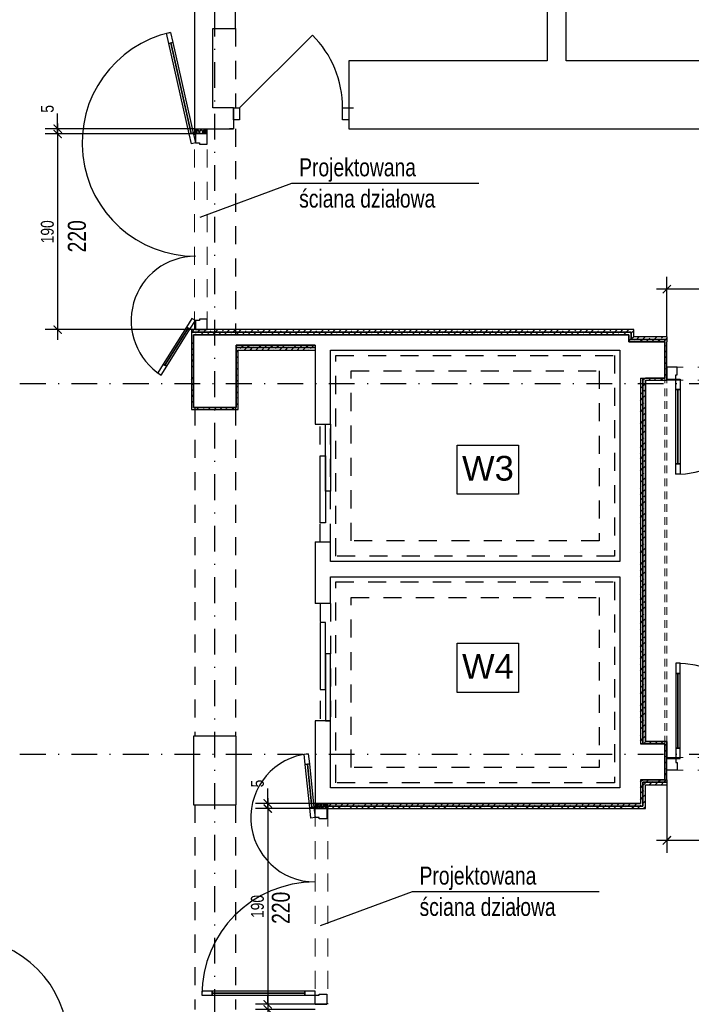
# Model space of a CAD drawing. Header units: metres. Extents: x -5222 to 1778, y -168 to 2848.
# Tile 5 of 16: x -3592 to -2939, y 975 to 1931. Entities that reach past the tile are written whole.
import ezdxf

# ---------------------------------------------------------------- set-up
doc = ezdxf.new("R2010")
doc.units = ezdxf.units.M
doc.header["$LTSCALE"] = 50
doc.header["$MEASUREMENT"] = 0
for name, pattern in [('DO', [1, 0.5, -0.24, 0.02, -0.24]), ('DP', [0.63, 0.35, -0.28]), ('Przer. długie kreski', [0.25, 0.15, -0.1])]:
    doc.linetypes.add(name, pattern=pattern)
for name, color, linetype in [('A_konstrukcja_', 7, 'Continuous'), ('A_ppoż proj', 7, 'Continuous'), ('A_ściany proj', 7, 'Continuous'), ('BZ_odn', 1, 'Continuous'), ('BZ_osd', 1, 'DO'), ('BZ_txs', 2, 'Continuous'), ('BZ_wym', 1, 'Continuous'), ('k3_projektowane sciany', 2, 'Continuous'), ('k3_sciany istn', 1, 'DP')]:
    doc.layers.add(name, color=color, linetype=linetype)
doc.styles.add('BIKTS', font='bikromsw.shx', dxfattribs={"width": 0.85})
doc.styles.add('BIKWYM', font='bikromsw.shx', dxfattribs={"width": 0.8})
doc.styles.add('GENERATED_STYLE_1', font='arial.ttf')
doc.dimstyles.new('BZ_BGR_50', dxfattribs={"dimscale": 0.5, "dimtxt": 25, "dimasz": 1.666667, "dimexe": 0, "dimexo": 0, "dimgap": 0, "dimtad": 0, "dimdec": 1, "dimrnd": 0.5, "dimzin": 9, "dimdsep": 46, "dimtxsty": 'BIKWYM', "dimblk": 'NONE', "dimcen": 0, "dimse1": 1, "dimse2": 1, "dimclrd": 256, "dimclre": 256, "dimclrt": 7, "dimadec": 0, "dimazin": 0, "dimtfac": 0.033333, "dimtdec": 1, "dimtmove": 0, "dimatfit": 3, "dimldrblk": 'NONE', "dimfxl": 1, "dimtvp": 0.8, "dimtolj": 1, "dimarcsym": 0})
doc.dimstyles.new('BZ_KP_50', dxfattribs={"dimscale": 0.5, "dimtxt": 25, "dimasz": 16, "dimexe": 24, "dimexo": 0, "dimgap": 0, "dimtad": 0, "dimdec": 1, "dimrnd": 0.5, "dimzin": 9, "dimdsep": 46, "dimtxsty": 'BIKWYM', "dimblk": 'ARCHTICK', "dimblk1": 'ARCHTICK', "dimblk2": 'WYM-KP', "dimcen": 0, "dimdle": 20, "dimclrd": 256, "dimclre": 256, "dimclrt": 7, "dimadec": 0, "dimazin": 0, "dimtfac": 0.033333, "dimtdec": 1, "dimtmove": 0, "dimatfit": 3, "dimfxl": 1, "dimtvp": 0.8, "dimtfillclr": 256, "dimtolj": 1, "dimarcsym": 0})
pattern_1 = [(45, (-21154.981, -2873.308), (-5.7024626, 5.7024626), []), (45, (-21149.279, -2873.308), (-5.7024626, 5.7024626), [4.0323, -2.0161])]
pattern_2 = [(60, (-21154.9812, -2873.3078), (-2.5980762, 1.5), []), (120, (-21154.9812, -2873.3078), (2.5980762, 1.5), [])]

# ---------------------------------------------------------------- blocks, each defined once
blk = doc.blocks.new('_None')
blk = doc.blocks.new('_ArchTick')
at = {"color": 0, "linetype": 'ByBlock', "const_width": 0.15}
blk.add_lwpolyline([(-0.5, -0.5), (0.5, 0.5)], dxfattribs=at)
blk = doc.blocks.new('*D500')
at = {"layer": 'BZ_wym', "lineweight": -2}
for p, q in [((-3554.73, 1824.94), (-3554.73, 1839.61)), ((-3421.39, 1824.94), (-3566.73, 1824.94)), ((-3422.01, 1819.94), (-3566.73, 1819.94)), ((-3554.73, 1819.94), (-3554.73, 1824.94)), ((-3554.73, 1819.94), (-3554.73, 1811.94))]:
    blk.add_line(p, q, dxfattribs=at)
at = {"layer": 'Defpoints', "color": 0}
for p in [(-3554.73, 1824.94), (-3422.01, 1819.94), (-3421.39, 1824.94)]:
    blk.add_point(p, dxfattribs=at)
at = {"layer": 'BZ_wym', "lineweight": -2, "xscale": 8, "yscale": 8, "zscale": 8}
for p, rotation in [((-3554.73, 1824.94), 270), ((-3554.73, 1819.94), 90)]:
    blk.add_blockref('_ArchTick', p, dxfattribs=dict(at, rotation=rotation))
at = {"layer": 'BZ_wym', "color": 7, "insert": (-3564.73, 1844.27), "char_height": 12.5, "attachment_point": 5, "rotation": 90, "style": 'BIKWYM'}
blk.add_mtext('\\A1;5', dxfattribs=at)
blk = doc.blocks.new('WYM-KP')
blk.add_hatch(color=256).paths.add_polyline_path([(-3, 0, 1), (3, 0, 1)])
blk.add_circle((0, 0), 3)
blk = doc.blocks.new('*D501')
at = {"layer": 'BZ_wym', "lineweight": -2}
for p, q in [((-3554.73, 1829.94), (-3554.73, 1619.94)), ((-3422.01, 1819.94), (-3566.73, 1819.94)), ((-3424.66, 1629.94), (-3566.73, 1629.94))]:
    blk.add_line(p, q, dxfattribs=at)
at = {"layer": 'Defpoints', "color": 0}
for p in [(-3422.01, 1819.94), (-3554.73, 1629.94), (-3424.66, 1629.94)]:
    blk.add_point(p, dxfattribs=at)
at = {"layer": 'BZ_wym', "lineweight": -2, "xscale": 8, "yscale": 8, "zscale": 8}
for p, rotation in [((-3554.73, 1819.94), 90), ((-3554.73, 1629.94), 270)]:
    blk.add_blockref('_ArchTick', p, dxfattribs=dict(at, rotation=rotation))
at = {"layer": 'BZ_wym', "color": 7, "insert": (-3564.73, 1724.94), "char_height": 12.5, "attachment_point": 5, "rotation": 90, "style": 'BIKWYM'}
blk.add_mtext('\\A1;190', dxfattribs=at)
blk = doc.blocks.new('*D502')
at = {"layer": 'BZ_wym', "lineweight": -2}
for p, q in [((-3350.71, 1169.94), (-3350.71, 1184.61)), ((-3304.76, 1169.94), (-3362.71, 1169.94)), ((-3350.71, 1164.94), (-3350.71, 1169.94)), ((-3304.76, 1164.94), (-3362.71, 1164.94)), ((-3350.71, 1164.94), (-3350.71, 1156.94))]:
    blk.add_line(p, q, dxfattribs=at)
at = {"layer": 'Defpoints', "color": 0}
for p in [(-3350.71, 1169.94), (-3304.76, 1169.94), (-3304.76, 1164.94)]:
    blk.add_point(p, dxfattribs=at)
at = {"layer": 'BZ_wym', "lineweight": -2, "xscale": 8, "yscale": 8, "zscale": 8}
for p, rotation in [((-3350.71, 1169.94), 270), ((-3350.71, 1164.94), 90)]:
    blk.add_blockref('_ArchTick', p, dxfattribs=dict(at, rotation=rotation))
at = {"layer": 'BZ_wym', "color": 7, "insert": (-3360.71, 1189.27), "char_height": 12.5, "attachment_point": 5, "rotation": 90, "style": 'BIKWYM'}
blk.add_mtext('\\A1;5', dxfattribs=at)
blk = doc.blocks.new('*D503')
at = {"layer": 'BZ_wym', "lineweight": -2}
for p, q in [((-3350.71, 1174.94), (-3350.71, 964.94)), ((-3304.76, 1164.94), (-3362.71, 1164.94)), ((-3304.76, 974.94), (-3362.71, 974.94))]:
    blk.add_line(p, q, dxfattribs=at)
at = {"layer": 'Defpoints', "color": 0}
for p in [(-3304.76, 1164.94), (-3350.71, 974.94), (-3304.76, 974.94)]:
    blk.add_point(p, dxfattribs=at)
at = {"layer": 'BZ_wym', "lineweight": -2, "xscale": 8, "yscale": 8, "zscale": 8}
for p, rotation in [((-3350.71, 1164.94), 90), ((-3350.71, 974.94), 270)]:
    blk.add_blockref('_ArchTick', p, dxfattribs=dict(at, rotation=rotation))
at = {"layer": 'BZ_wym', "color": 7, "insert": (-3360.71, 1069.94), "char_height": 12.5, "attachment_point": 5, "rotation": 90, "style": 'BIKWYM'}
blk.add_mtext('\\A1;190', dxfattribs=at)
blk = doc.blocks.new('*D504')
at = {"layer": 'BZ_wym', "lineweight": -2}
for p, q in [((-3350.71, 974.94), (-3350.71, 982.94)), ((-3304.76, 974.94), (-3362.71, 974.94)), ((-3304.76, 969.94), (-3362.71, 969.94)), ((-3350.71, 974.94), (-3350.71, 969.94)), ((-3350.71, 969.94), (-3350.71, 955.27))]:
    blk.add_line(p, q, dxfattribs=at)
at = {"layer": 'Defpoints', "color": 0}
for p in [(-3350.71, 969.94), (-3304.76, 974.94), (-3304.76, 969.94)]:
    blk.add_point(p, dxfattribs=at)
at = {"layer": 'BZ_wym', "lineweight": -2, "xscale": 8, "yscale": 8, "zscale": 8}
for p, rotation in [((-3350.71, 974.94), 270), ((-3350.71, 969.94), 90)]:
    blk.add_blockref('_ArchTick', p, dxfattribs=dict(at, rotation=rotation))
at = {"layer": 'BZ_wym', "color": 7, "insert": (-3360.71, 950.61), "char_height": 12.5, "attachment_point": 5, "rotation": 90, "style": 'BIKWYM'}
blk.add_mtext('\\A1;5', dxfattribs=at)
blk = doc.blocks.new('*D505')
at = {"layer": 'BZ_wym', "lineweight": -2}
for p, q in [((-2758.17, 1202.12), (-2758.17, 1122.09)), ((-2963.17, 1187.94), (-2963.17, 1122.09)), ((-2748.17, 1134.09), (-2973.17, 1134.09))]:
    blk.add_line(p, q, dxfattribs=at)
at = {"layer": 'Defpoints', "color": 0}
for p in [(-2758.17, 1202.12), (-2963.17, 1187.94), (-2963.17, 1134.09)]:
    blk.add_point(p, dxfattribs=at)
at = {"layer": 'BZ_wym', "lineweight": -2, "xscale": 8, "yscale": 8, "zscale": 8, "rotation": 180}
blk.add_blockref('_ArchTick', (-2963.17, 1134.09), dxfattribs=at)
at = {"layer": 'BZ_wym', "lineweight": -2, "xscale": 8, "yscale": 8, "zscale": 8}
blk.add_blockref('_ArchTick', (-2758.17, 1134.09), dxfattribs=at)
at = {"layer": 'BZ_wym', "color": 7, "insert": (-2860.67, 1144.09), "char_height": 12.5, "attachment_point": 5, "style": 'BIKWYM'}
blk.add_mtext('\\A1;205', dxfattribs=at)
blk = doc.blocks.new('*D507')
at = {"layer": 'BZ_wym', "lineweight": -2}
for p, q in [((-2963.17, 1622.94), (-2963.17, 1681.18)), ((-2758.17, 1593.44), (-2758.17, 1681.18)), ((-2748.17, 1669.18), (-2973.17, 1669.18))]:
    blk.add_line(p, q, dxfattribs=at)
at = {"layer": 'Defpoints', "color": 0}
for p in [(-2963.17, 1669.18), (-2963.17, 1622.94), (-2758.17, 1593.44)]:
    blk.add_point(p, dxfattribs=at)
at = {"layer": 'BZ_wym', "lineweight": -2, "xscale": 8, "yscale": 8, "zscale": 8, "rotation": 180}
blk.add_blockref('_ArchTick', (-2963.17, 1669.18), dxfattribs=at)
at = {"layer": 'BZ_wym', "lineweight": -2, "xscale": 8, "yscale": 8, "zscale": 8}
blk.add_blockref('_ArchTick', (-2758.17, 1669.18), dxfattribs=at)
at = {"layer": 'BZ_wym', "color": 7, "insert": (-2860.67, 1679.18), "char_height": 12.5, "attachment_point": 5, "style": 'BIKWYM'}
blk.add_mtext('\\A1;205', dxfattribs=at)

msp = doc.modelspace()

# ---------------------------------------------------------------- hatches: boundary and pattern name
at = {"layer": 'k3_projektowane sciany', "linetype": 'Continuous'}
h = msp.add_hatch(dxfattribs=at)
h.set_pattern_fill('BATT_INSULATION', color=256, scale=100, style=0, pattern_type=2)
h.set_pattern_definition(pattern_2)
h.paths.add_polyline_path([(-3412.01, 1824.938), (-3419.51, 1824.938), (-3419.51, 1819.941), (-3412.01, 1819.941)])
h = msp.add_hatch(dxfattribs=at)
h.set_pattern_fill('BATT_INSULATION', color=256, scale=100, style=0, pattern_type=2)
h.set_pattern_definition(pattern_2)
h.paths.add_polyline_path([(-3302.26, 1169.939), (-3302.26, 1164.939), (-3294.76, 1164.939), (-3294.76, 1169.939)])
at = {"layer": 'k3_sciany istn', "linetype": 'Continuous'}
h = msp.add_hatch(dxfattribs=at)
h.set_pattern_fill('FP_65', color=256, scale=100, style=0, pattern_type=2)
h.set_pattern_definition(pattern_1)
h.paths.add_polyline_path([(-3423.66, 1627.441), (-3424.66, 1629.941), (-3424.66, 1627.441)])
h = msp.add_hatch(dxfattribs=at)
h.set_pattern_fill('FP_65', color=256, scale=100, style=0, pattern_type=2)
h.set_pattern_definition(pattern_1)
h.paths.add_polyline_path([(-2995.168, 1629.941), (-3424.66, 1629.941), (-3423.66, 1627.441), (-2997.668, 1627.441)])
h = msp.add_hatch(dxfattribs=at)
h.set_pattern_fill('FP_65', color=256, scale=100, style=0, pattern_type=2)
h.set_pattern_definition(pattern_1)
h.paths.add_polyline_path([(-3424.66, 1624.941), (-3422.66, 1624.941), (-3423.66, 1627.441), (-3424.66, 1627.441)])
h = msp.add_hatch(dxfattribs=at)
h.set_pattern_fill('FP_65', color=256, scale=100, style=0, pattern_type=2)
h.set_pattern_definition(pattern_1)
h.paths.add_polyline_path([(-3422.66, 1624.941), (-3000.168, 1624.941), (-2997.668, 1627.441), (-3422.66, 1627.441)])
h = msp.add_hatch(dxfattribs=at)
h.set_pattern_fill('FP_65', color=256, scale=100, style=0, pattern_type=2)
h.set_pattern_definition(pattern_1)
h.paths.add_polyline_path([(-3000.168, 1624.941), (-3000.168, 1617.941), (-2997.668, 1620.441), (-2997.668, 1627.441)])
h = msp.add_hatch(dxfattribs=at)
h.set_pattern_fill('FP_65', color=256, scale=100, style=0, pattern_type=2)
h.set_pattern_definition(pattern_1)
h.paths.add_polyline_path([(-2995.168, 1622.941), (-2995.168, 1629.941), (-2997.668, 1627.441), (-2997.668, 1620.441)])
h = msp.add_hatch(dxfattribs=at)
h.set_pattern_fill('FP_65', color=256, scale=100, style=0, pattern_type=2)
h.set_pattern_definition(pattern_1)
h.paths.add_polyline_path([(-3424.66, 1624.941), (-3424.66, 1552.441), (-3422.66, 1554.441), (-3422.66, 1624.941)])
h = msp.add_hatch(dxfattribs=at)
h.set_pattern_fill('FP_65', color=256, scale=100, style=0, pattern_type=2)
h.set_pattern_definition(pattern_1)
h.paths.add_polyline_path([(-2965.168, 1620.441), (-2997.668, 1620.441), (-3000.168, 1617.941), (-2965.168, 1617.941)])
h = msp.add_hatch(dxfattribs=at)
h.set_pattern_fill('FP_65', color=256, scale=100, style=0, pattern_type=2)
h.set_pattern_definition(pattern_1)
h.paths.add_polyline_path([(-2963.168, 1622.941), (-2995.168, 1622.941), (-2997.668, 1620.441), (-2964.168, 1620.441)])
h = msp.add_hatch(dxfattribs=at)
h.set_pattern_fill('FP_65', color=256, scale=100, style=0, pattern_type=2)
h.set_pattern_definition(pattern_1)
h.paths.add_polyline_path([(-2965.168, 1617.941), (-2964.168, 1620.441), (-2965.168, 1620.441)])
h = msp.add_hatch(dxfattribs=at)
h.set_pattern_fill('FP_65', color=256, scale=100, style=0, pattern_type=2)
h.set_pattern_definition(pattern_1)
h.paths.add_polyline_path([(-2964.168, 1620.441), (-2965.168, 1617.941), (-2963.168, 1617.941), (-2963.168, 1620.441)])
h = msp.add_hatch(dxfattribs=at)
h.set_pattern_fill('FP_65', color=256, scale=100, style=0, pattern_type=2)
h.set_pattern_definition(pattern_1)
h.paths.add_polyline_path([(-2965.168, 1617.941), (-2965.168, 1582.941), (-2963.168, 1580.941), (-2963.168, 1617.941)])
h = msp.add_hatch(dxfattribs=at)
h.set_pattern_fill('FP_65', color=256, scale=100, style=0, pattern_type=2)
h.set_pattern_definition(pattern_1)
h.paths.add_polyline_path([(-2964.168, 1620.441), (-2963.168, 1620.441), (-2963.168, 1622.941)])
h = msp.add_hatch(dxfattribs=at)
h.set_pattern_fill('FP_65', color=256, scale=100, style=0, pattern_type=2)
h.set_pattern_definition(pattern_1)
h.paths.add_polyline_path([(-3304.76, 1614.941), (-3381.36, 1614.941), (-3380.36, 1612.441), (-3304.76, 1612.441)])
h = msp.add_hatch(dxfattribs=at)
h.set_pattern_fill('FP_65', color=256, scale=100, style=0, pattern_type=2)
h.set_pattern_definition(pattern_1)
h.paths.add_polyline_path([(-3381.36, 1612.441), (-3380.36, 1612.441), (-3381.36, 1614.941)])
h = msp.add_hatch(dxfattribs=at)
h.set_pattern_fill('FP_65', color=256, scale=100, style=0, pattern_type=2)
h.set_pattern_definition(pattern_1)
h.paths.add_polyline_path([(-3381.36, 1609.941), (-3381.36, 1554.441), (-3379.36, 1552.441), (-3379.36, 1609.941)])
h = msp.add_hatch(dxfattribs=at)
h.set_pattern_fill('FP_65', color=256, scale=100, style=0, pattern_type=2)
h.set_pattern_definition(pattern_1)
h.paths.add_polyline_path([(-3379.36, 1609.941), (-3304.76, 1609.941), (-3304.76, 1612.441), (-3379.36, 1612.441)])
h = msp.add_hatch(dxfattribs=at)
h.set_pattern_fill('FP_65', color=256, scale=100, style=0, pattern_type=2)
h.set_pattern_definition(pattern_1)
h.paths.add_polyline_path([(-2988.868, 1582.941), (-2988.868, 1227.941), (-2986.368, 1228.941), (-2986.368, 1581.941)])
h = msp.add_hatch(dxfattribs=at)
h.set_pattern_fill('FP_65', color=256, scale=100, style=0, pattern_type=2)
h.set_pattern_definition(pattern_1)
h.paths.add_polyline_path([(-2986.368, 1582.941), (-2986.368, 1581.941), (-2983.868, 1580.941), (-2983.868, 1582.941)])
h = msp.add_hatch(dxfattribs=at)
h.set_pattern_fill('FP_65', color=256, scale=100, style=0, pattern_type=2)
h.set_pattern_definition(pattern_1)
h.paths.add_polyline_path([(-2983.868, 1580.941), (-2986.368, 1581.941), (-2986.368, 1580.941)])
h = msp.add_hatch(dxfattribs=at)
h.set_pattern_fill('FP_65', color=256, scale=100, style=0, pattern_type=2)
h.set_pattern_definition(pattern_1)
h.paths.add_polyline_path([(-2983.868, 1229.941), (-2983.868, 1580.941), (-2986.368, 1580.941), (-2986.368, 1229.941)])
h = msp.add_hatch(dxfattribs=at)
h.set_pattern_fill('FP_65', color=256, scale=100, style=0, pattern_type=2)
h.set_pattern_definition(pattern_1)
h.paths.add_polyline_path([(-2983.868, 1580.941), (-2963.168, 1580.941), (-2965.168, 1582.941), (-2983.868, 1582.941)])
h = msp.add_hatch(dxfattribs=at)
h.set_pattern_fill('FP_65', color=256, scale=100, style=0, pattern_type=2)
h.set_pattern_definition(pattern_1)
h.paths.add_polyline_path([(-3381.36, 1554.441), (-3422.66, 1554.441), (-3424.66, 1552.441), (-3379.36, 1552.441)])
h = msp.add_hatch(dxfattribs=at)
h.set_pattern_fill('FP_65', color=256, scale=100, style=0, pattern_type=2)
h.set_pattern_definition(pattern_1)
h.paths.add_polyline_path([(-2983.868, 1229.941), (-2986.368, 1228.941), (-2986.368, 1227.941), (-2983.868, 1227.941)])
h = msp.add_hatch(dxfattribs=at)
h.set_pattern_fill('FP_65', color=256, scale=100, style=0, pattern_type=2)
h.set_pattern_definition(pattern_1)
h.paths.add_polyline_path([(-2983.868, 1227.941), (-2965.168, 1227.941), (-2963.168, 1229.941), (-2983.868, 1229.941)])
h = msp.add_hatch(dxfattribs=at)
h.set_pattern_fill('FP_65', color=256, scale=100, style=0, pattern_type=2)
h.set_pattern_definition(pattern_1)
h.paths.add_polyline_path([(-2965.168, 1227.941), (-2965.168, 1192.941), (-2963.168, 1192.941), (-2963.168, 1229.941)])
h = msp.add_hatch(dxfattribs=at)
h.set_pattern_fill('FP_65', color=256, scale=100, style=0, pattern_type=2)
h.set_pattern_definition(pattern_1)
h.paths.add_polyline_path([(-2988.868, 1192.941), (-2988.868, 1169.941), (-2986.368, 1167.441), (-2986.368, 1190.441)])
h = msp.add_hatch(dxfattribs=at)
h.set_pattern_fill('FP_65', color=256, scale=100, style=0, pattern_type=2)
h.set_pattern_definition(pattern_1)
h.paths.add_polyline_path([(-2963.168, 1192.941), (-2988.868, 1192.941), (-2986.368, 1190.441), (-2963.168, 1190.441)])
h = msp.add_hatch(dxfattribs=at)
h.set_pattern_fill('FP_65', color=256, scale=100, style=0, pattern_type=2)
h.set_pattern_definition(pattern_1)
h.paths.add_polyline_path([(-2983.868, 1164.941), (-2983.868, 1187.941), (-2986.368, 1190.441), (-2986.368, 1167.441)])
h = msp.add_hatch(dxfattribs=at)
h.set_pattern_fill('FP_65', color=256, scale=100, style=0, pattern_type=2)
h.set_pattern_definition(pattern_1)
h.paths.add_polyline_path([(-2983.868, 1187.941), (-2963.168, 1187.941), (-2963.168, 1190.441), (-2986.368, 1190.441)])
h = msp.add_hatch(dxfattribs=at)
h.set_pattern_fill('FP_65', color=256, scale=100, style=0, pattern_type=2)
h.set_pattern_definition(pattern_1)
h.paths.add_polyline_path([(-2988.868, 1169.941), (-3304.76, 1169.941), (-3304.76, 1167.441), (-2986.368, 1167.441)])
h = msp.add_hatch(dxfattribs=at)
h.set_pattern_fill('FP_65', color=256, scale=100, style=0, pattern_type=2)
h.set_pattern_definition(pattern_1)
h.paths.add_polyline_path([(-3304.76, 1164.941), (-2983.868, 1164.941), (-2986.368, 1167.441), (-3304.76, 1167.441)])

# ---------------------------------------------------------------- linework, layer by layer
at = {"linetype": 'Continuous'}
msp.add_line((-2963.168, 1229.941), (-2963.168, 1214.621), dxfattribs=at)
at = {"layer": 'A_konstrukcja_', "color": 1, "linetype": 'Przer. długie kreski', "lineweight": 13}
msp.add_line((-2965.168, 1227.941), (-2965.168, 1582.941), dxfattribs=at)
at = {"layer": 'A_ppoż proj', "color": 1, "linetype": 'Przer. długie kreski', "lineweight": 13}
msp.add_line((-2963.168, 1227.941), (-2963.168, 1582.941), dxfattribs=at)
at = {"layer": 'A_ściany proj', "color": 252, "linetype": 'Continuous', "lineweight": 13}
msp.add_line((-2963.168, 1213.621), (-2963.168, 1214.621), dxfattribs=at)
at = {"layer": 'BZ_osd'}
for p, q in [((-3402.01, 214.531), (-3402.01, 2700.448)), ((183.67, 1577.441), (-4907.568, 1577.441)), ((183.67, 1217.441), (-4907.568, 1217.441))]:
    msp.add_line(p, q, dxfattribs=at)
at = {"layer": 'k3_projektowane sciany', "color": 252, "linetype": 'Continuous'}
for p, q in [((-3448.909, 1917.619), (-3445.006, 1918.491)), ((-3446.728, 1907.86), (-3448.909, 1917.619)), ((-3445.006, 1918.491), (-3442.824, 1908.732)), ((-3442.824, 1908.732), (-3446.728, 1907.86)), ((-3446.728, 1907.86), (-3444.776, 1908.296)), ((-3427.095, 1820.027), (-3446.728, 1907.86)), ((-3444.776, 1908.296), (-3442.824, 1908.732)), ((-3425.143, 1820.463), (-3444.776, 1908.296)), ((-3444.776, 1908.296), (-3425.143, 1820.463)), ((-3444.776, 1908.296), (-3425.143, 1820.463)), ((-3442.824, 1908.732), (-3423.192, 1820.9)), ((-3427.095, 1820.027), (-3423.192, 1820.9)), ((-3425.143, 1820.463), (-3427.095, 1820.027)), ((-3424.914, 1810.268), (-3427.095, 1820.027)), ((-3423.192, 1820.9), (-3425.143, 1820.463)), ((-3423.192, 1820.9), (-3421.01, 1811.141)), ((-3421.01, 1819.941), (-3421.01, 1811.141)), ((-3409.51, 1809.941), (-3409.51, 1819.941)), ((-3421.01, 1811.141), (-3424.914, 1810.268)), ((-3421.01, 1811.141), (-3417.01, 1811.141)), ((-3417.01, 1811.141), (-3417.01, 1809.941)), ((-3417.01, 1809.941), (-3409.51, 1809.941)), ((-3424.4, 1640.864), (-3429.708, 1632.388)), ((-3426.318, 1630.265), (-3421.01, 1638.741)), ((-3421.01, 1638.741), (-3424.4, 1640.864)), ((-3417.01, 1638.741), (-3421.01, 1638.741)), ((-3421.01, 1638.741), (-3421.01, 1629.941)), ((-3409.51, 1639.941), (-3417.01, 1639.941)), ((-3417.01, 1639.941), (-3417.01, 1638.741)), ((-3409.51, 1629.941), (-3409.51, 1639.941)), ((-3429.708, 1632.388), (-3452.212, 1596.453)), ((-3428.013, 1631.327), (-3450.517, 1595.392)), ((-3450.517, 1595.392), (-3428.013, 1631.327)), ((-3450.517, 1595.392), (-3428.013, 1631.327)), ((-3448.822, 1594.33), (-3426.318, 1630.265)), ((-3428.013, 1631.327), (-3429.708, 1632.388)), ((-3429.708, 1632.388), (-3426.318, 1630.265)), ((-3426.318, 1630.265), (-3428.013, 1631.327)), ((-3421.01, 1629.941), (-3422.01, 1629.941)), ((-3420.76, 1629.941), (-3421.01, 1629.941)), ((-3421.01, 1629.941), (-3409.51, 1629.941)), ((-3420.76, 1629.941), (-3421.01, 1629.941)), ((-3419.51, 1629.941), (-3420.76, 1629.941)), ((-3419.51, 1629.941), (-3420.76, 1629.941)), ((-3412.01, 1629.941), (-3419.51, 1629.941)), ((-3412.01, 1629.941), (-3419.51, 1629.941)), ((-3410.76, 1629.941), (-3412.01, 1629.941)), ((-3410.76, 1629.941), (-3412.01, 1629.941)), ((-3409.51, 1629.941), (-3410.76, 1629.941)), ((-3409.51, 1629.941), (-3410.76, 1629.941)), ((-3452.212, 1596.453), (-3457.52, 1587.978)), ((-3452.212, 1596.453), (-3450.517, 1595.392)), ((-3448.822, 1594.33), (-3452.212, 1596.453)), ((-3457.52, 1587.978), (-3454.13, 1585.855)), ((-3454.13, 1585.855), (-3448.822, 1594.33)), ((-3450.517, 1595.392), (-3448.822, 1594.33)), ((-2963.168, 1593.441), (-2963.168, 1592.191)), ((-2963.168, 1593.441), (-2963.168, 1581.941)), ((-2953.168, 1593.441), (-2963.168, 1593.441)), ((-2963.168, 1593.441), (-2963.168, 1592.191)), ((-2963.168, 1592.191), (-2963.168, 1590.941)), ((-2963.168, 1592.191), (-2963.168, 1590.941)), ((-2963.168, 1590.941), (-2963.168, 1583.441)), ((-2963.168, 1590.941), (-2963.168, 1583.441)), ((-2953.168, 1585.941), (-2953.168, 1593.441)), ((-2963.168, 1583.441), (-2963.168, 1582.191)), ((-2963.168, 1583.441), (-2963.168, 1582.191)), ((-2963.168, 1582.191), (-2963.168, 1581.941)), ((-2963.168, 1582.191), (-2963.168, 1581.941)), ((-2963.168, 1581.941), (-2954.368, 1581.941)), ((-2954.368, 1581.941), (-2954.368, 1585.941)), ((-2954.368, 1585.941), (-2953.168, 1585.941)), ((-2954.368, 1571.941), (-2954.368, 1581.941)), ((-2954.368, 1581.941), (-2950.368, 1581.941)), ((-2950.368, 1581.941), (-2950.368, 1571.941)), ((-2954.368, 1571.941), (-2952.368, 1571.941)), ((-2954.368, 1499.541), (-2954.368, 1571.941)), ((-2950.368, 1571.941), (-2954.368, 1571.941)), ((-2952.368, 1571.941), (-2952.368, 1499.541)), ((-2952.368, 1571.941), (-2950.368, 1571.941)), ((-2952.368, 1499.541), (-2952.368, 1571.941)), ((-2952.368, 1499.541), (-2952.368, 1571.941)), ((-2950.368, 1571.941), (-2950.368, 1499.541)), ((-2952.368, 1499.541), (-2954.368, 1499.541)), ((-2954.368, 1489.541), (-2954.368, 1499.541)), ((-2954.368, 1499.541), (-2950.368, 1499.541)), ((-2950.368, 1499.541), (-2952.368, 1499.541)), ((-2950.368, 1499.541), (-2950.368, 1489.541)), ((-2950.368, 1489.541), (-2954.368, 1489.541)), ((-2954.368, 1306.021), (-2954.368, 1296.021)), ((-2950.368, 1306.021), (-2954.368, 1306.021)), ((-2950.368, 1296.021), (-2950.368, 1306.021)), ((-2952.368, 1296.021), (-2954.368, 1296.021)), ((-2954.368, 1296.021), (-2954.368, 1223.621)), ((-2954.368, 1296.021), (-2950.368, 1296.021)), ((-2952.368, 1223.621), (-2952.368, 1296.021)), ((-2950.368, 1296.021), (-2952.368, 1296.021)), ((-2952.368, 1296.021), (-2952.368, 1223.621)), ((-2952.368, 1296.021), (-2952.368, 1223.621)), ((-2950.368, 1223.621), (-2950.368, 1296.021)), ((-2954.368, 1223.621), (-2952.368, 1223.621)), ((-2950.368, 1223.621), (-2954.368, 1223.621)), ((-2954.368, 1223.621), (-2954.368, 1213.621)), ((-2952.368, 1223.621), (-2950.368, 1223.621)), ((-2950.368, 1213.621), (-2950.368, 1223.621)), ((-3315.32, 1217.769), (-3311.342, 1218.191)), ((-3314.265, 1207.825), (-3315.32, 1217.769)), ((-3311.342, 1218.191), (-3310.287, 1208.247)), ((-3310.287, 1208.247), (-3314.265, 1207.825)), ((-3314.265, 1207.825), (-3312.276, 1208.036)), ((-3309.793, 1165.661), (-3314.265, 1207.825)), ((-3312.276, 1208.036), (-3310.287, 1208.247)), ((-3307.804, 1165.872), (-3312.276, 1208.036)), ((-3312.276, 1208.036), (-3307.804, 1165.872)), ((-3312.276, 1208.036), (-3307.804, 1165.872)), ((-3310.287, 1208.247), (-3305.815, 1166.083)), ((-2963.168, 1213.371), (-2963.168, 1213.621)), ((-2963.168, 1202.121), (-2963.168, 1213.621)), ((-2963.168, 1213.621), (-2954.368, 1213.621)), ((-2963.168, 1213.371), (-2963.168, 1213.621)), ((-2963.168, 1212.121), (-2963.168, 1213.371)), ((-2963.168, 1212.121), (-2963.168, 1213.371)), ((-2963.168, 1204.621), (-2963.168, 1212.121)), ((-2963.168, 1204.621), (-2963.168, 1212.121)), ((-2963.168, 1203.371), (-2963.168, 1204.621)), ((-2963.168, 1203.371), (-2963.168, 1204.621)), ((-2954.368, 1213.621), (-2954.368, 1209.621)), ((-2954.368, 1213.621), (-2950.368, 1213.621)), ((-2954.368, 1209.621), (-2953.168, 1209.621)), ((-2953.168, 1209.621), (-2953.168, 1202.121)), ((-2963.168, 1202.121), (-2963.168, 1203.371)), ((-2963.168, 1202.121), (-2963.168, 1203.371)), ((-2953.168, 1202.121), (-2963.168, 1202.121)), ((-3309.793, 1165.661), (-3305.815, 1166.083)), ((-3307.804, 1165.872), (-3309.793, 1165.661)), ((-3308.738, 1155.717), (-3309.793, 1165.661)), ((-3305.815, 1166.083), (-3307.804, 1165.872)), ((-3305.815, 1166.083), (-3304.76, 1156.139)), ((-3304.76, 1164.939), (-3303.51, 1164.939)), ((-3304.76, 1156.139), (-3304.76, 1164.939)), ((-3304.76, 1164.939), (-3303.51, 1164.939)), ((-3293.26, 1164.939), (-3293.26, 1154.939)), ((-3304.76, 1156.139), (-3308.738, 1155.717)), ((-3300.76, 1156.139), (-3304.76, 1156.139)), ((-3300.76, 1154.939), (-3300.76, 1156.139)), ((-3293.26, 1154.939), (-3300.76, 1154.939)), ((-3404.76, 987.739), (-3414.76, 987.739)), ((-3414.76, 987.739), (-3414.76, 983.739)), ((-3404.76, 987.739), (-3404.76, 985.739)), ((-3314.76, 987.739), (-3404.76, 987.739)), ((-3404.76, 983.739), (-3404.76, 987.739)), ((-3404.76, 985.739), (-3404.76, 983.739)), ((-3314.76, 985.739), (-3404.76, 985.739)), ((-3404.76, 985.739), (-3314.76, 985.739)), ((-3404.76, 985.739), (-3314.76, 985.739)), ((-3314.76, 985.739), (-3314.76, 987.739)), ((-3304.76, 987.739), (-3314.76, 987.739)), ((-3314.76, 987.739), (-3314.76, 983.739)), ((-3314.76, 983.739), (-3314.76, 985.739)), ((-3304.76, 983.739), (-3304.76, 987.739)), ((-3300.76, 983.739), (-3300.76, 984.939)), ((-3300.76, 984.939), (-3293.26, 984.939)), ((-3293.26, 984.939), (-3293.26, 974.939)), ((-3414.76, 983.739), (-3404.76, 983.739)), ((-3404.76, 983.739), (-3314.76, 983.739)), ((-3314.76, 983.739), (-3304.76, 983.739)), ((-3304.76, 974.939), (-3304.76, 983.739)), ((-3304.76, 983.739), (-3300.76, 983.739))]:
    msp.add_line(p, q, dxfattribs=at)
at = {"layer": 'k3_projektowane sciany', "linetype": 'Continuous'}
for p, q in [((-3421.01, 1819.941), (-3422.01, 1819.941)), ((-3420.76, 1819.941), (-3421.01, 1819.941)), ((-3409.51, 1819.941), (-3421.01, 1819.941)), ((-3420.76, 1819.941), (-3421.01, 1819.941)), ((-3420.76, 1824.938), (-3420.76, 1819.941)), ((-3419.51, 1819.941), (-3420.76, 1819.941)), ((-3419.51, 1819.941), (-3420.76, 1819.941)), ((-3419.51, 1824.938), (-3419.51, 1819.941)), ((-3412.01, 1819.941), (-3419.51, 1819.941)), ((-3412.01, 1819.941), (-3419.51, 1819.941)), ((-3412.01, 1819.941), (-3412.01, 1824.938)), ((-3410.76, 1819.941), (-3412.01, 1819.941)), ((-3410.76, 1819.941), (-3412.01, 1819.941)), ((-3410.76, 1819.941), (-3410.76, 1824.938)), ((-3409.51, 1819.941), (-3410.76, 1819.941)), ((-3409.51, 1819.941), (-3410.76, 1819.941)), ((-3303.51, 1169.939), (-3303.51, 1164.939)), ((-3302.26, 1169.939), (-3302.26, 1164.939)), ((-3294.76, 1164.939), (-3294.76, 1169.939)), ((-3293.51, 1164.939), (-3293.51, 1169.939)), ((-3304.76, 1164.939), (-3293.26, 1164.939)), ((-3303.51, 1164.939), (-3302.26, 1164.939)), ((-3303.51, 1164.939), (-3302.26, 1164.939)), ((-3302.26, 1164.939), (-3294.76, 1164.939)), ((-3302.26, 1164.939), (-3294.76, 1164.939)), ((-3294.76, 1164.939), (-3293.51, 1164.939)), ((-3294.76, 1164.939), (-3293.51, 1164.939)), ((-3293.51, 1164.939), (-3293.26, 1164.939)), ((-3293.51, 1164.939), (-3293.26, 1164.939)), ((-3293.26, 1164.939), (-3292.26, 1164.939)), ((-3293.26, 974.939), (-3304.76, 974.939)), ((-3304.76, 974.939), (-3303.51, 974.939)), ((-3303.51, 974.939), (-3302.26, 974.939)), ((-3302.26, 974.939), (-3294.76, 974.939)), ((-3294.76, 974.939), (-3293.51, 974.939)), ((-3293.51, 974.939), (-3293.26, 974.939))]:
    msp.add_line(p, q, dxfattribs=at)
at = {"layer": 'k3_projektowane sciany', "linetype": 'DP', "lineweight": 5}
for p, q in [((-3422.01, 1629.941), (-3422.01, 1819.941)), ((-3409.51, 1629.941), (-3409.51, 1819.941)), ((-2758.168, 1593.441), (-2963.168, 1593.441)), ((-2758.168, 1580.941), (-2963.168, 1580.941)), ((-2758.168, 1214.621), (-2963.168, 1214.621)), ((-2758.168, 1202.121), (-2963.168, 1202.121)), ((-3304.76, 1164.939), (-3304.76, 974.939)), ((-3292.26, 1164.939), (-3292.26, 974.939))]:
    msp.add_line(p, q, dxfattribs=at)
at = {"layer": 'k3_projektowane sciany', "linetype": 'Continuous', "flags": 128}
for points in [[(-3422.01, 1824.938), (-3422.01, 1819.941)], [(-3422.01, 1824.938), (-3420.76, 1824.938)], [(-3420.76, 1824.938), (-3419.51, 1824.938)], [(-3419.51, 1824.938), (-3412.01, 1824.938)], [(-3412.01, 1824.938), (-3410.76, 1824.938)], [(-3410.76, 1824.938), (-3409.51, 1824.938)], [(-3409.51, 1819.941), (-3409.51, 1824.938)], [(-3304.76, 1169.941), (-3304.76, 1167.441)], [(-3303.51, 1169.939), (-3304.76, 1169.939)], [(-3304.76, 1169.939), (-3304.76, 1164.939)], [(-3304.76, 1167.441), (-3304.76, 1164.941)], [(-3302.26, 1169.939), (-3303.51, 1169.939)], [(-3294.76, 1169.939), (-3302.26, 1169.939)], [(-3293.51, 1169.939), (-3294.76, 1169.939)], [(-3292.26, 1169.939), (-3293.51, 1169.939)], [(-3292.26, 1164.939), (-3292.26, 1169.939)]]:
    msp.add_lwpolyline(points, dxfattribs=at)
at = {"layer": 'k3_projektowane sciany', "color": 252, "linetype": 'Continuous'}
for centre, radius, start, end in [((-3421.01, 1811.141), 110, 102.599833, 270), ((-3421.01, 1638.741), 62.4, 90, 237.943158), ((-2954.368, 1581.941), 92.4, 270, 0), ((-2954.368, 1213.621), 92.4, 0, 90), ((-3304.76, 1156.139), 62.4, 96.054811, 270), ((-3304.76, 983.739), 110, 90, 180)]:
    msp.add_arc(centre, radius, start, end, dxfattribs=at)
at = {"layer": 'k3_sciany istn', "color": 251, "linetype": 'DP'}
for p, q in [((-3382.01, 1922.241), (-3382.01, 1845.241)), ((-3382.01, 1824.941), (-3382.01, 1624.941)), ((-3421.51, 1554.441), (-3421.51, 1235.118)), ((-3382.01, 1554.441), (-3382.01, 1235.118)), ((-3421.51, 1168.552), (-3421.51, 969.941)), ((-3382.01, 1168.552), (-3382.01, 969.941))]:
    msp.add_line(p, q, dxfattribs=at)
at = {"layer": 'k3_sciany istn', "linetype": 'Continuous'}
for p, q in [((-3378.01, 1845.241), (-3307.299, 1915.951)), ((-3384.01, 1845.241), (-3388.71, 1845.241)), ((-3384.01, 1845.241), (-3388.71, 1845.241)), ((-3384.01, 1845.241), (-3384.01, 1833.741)), ((-3384.01, 1845.241), (-3378.01, 1845.241)), ((-3384.01, 1833.741), (-3384.01, 1845.241)), ((-3384.01, 1845.241), (-3384.01, 1833.741)), ((-3378.01, 1845.241), (-3378.01, 1833.741)), ((-3278.01, 1833.741), (-3278.01, 1845.241)), ((-3278.01, 1845.241), (-3272.01, 1845.241)), ((-3272.01, 1845.241), (-3267.31, 1845.241)), ((-3272.01, 1845.241), (-3272.01, 1833.741)), ((-3272.01, 1845.241), (-3272.01, 1833.741)), ((-3272.01, 1845.241), (-3272.01, 1833.741)), ((-3272.01, 1845.241), (-3267.31, 1845.241)), ((-3384.01, 1833.741), (-3384.01, 1824.941)), ((-3378.01, 1833.741), (-3384.01, 1833.741)), ((-3384.01, 1833.741), (-3384.01, 1824.941)), ((-3272.01, 1833.741), (-3278.01, 1833.741)), ((-3272.01, 1833.741), (-3272.01, 1824.941)), ((-3272.01, 1833.741), (-3272.01, 1824.941)), ((-3384.01, 1824.941), (-3387.71, 1824.941)), ((-3384.01, 1824.941), (-3387.71, 1824.941)), ((-3272.01, 1824.941), (-3268.31, 1824.941)), ((-3272.01, 1824.941), (-3268.31, 1824.941)), ((-3423.66, 1627.441), (-2997.668, 1627.441)), ((-2997.668, 1627.441), (-3423.66, 1627.441)), ((-2997.668, 1627.441), (-2997.668, 1620.441)), ((-2997.668, 1620.441), (-2997.668, 1627.441)), ((-2997.668, 1620.441), (-2964.168, 1620.441)), ((-2964.168, 1620.441), (-2997.668, 1620.441)), ((-2963.168, 1620.441), (-2964.168, 1620.441)), ((-3380.36, 1612.441), (-3381.36, 1612.441)), ((-3304.76, 1612.441), (-3380.36, 1612.441)), ((-3380.36, 1612.441), (-3304.76, 1612.441)), ((-2986.368, 1581.941), (-2986.368, 1228.941)), ((-2986.368, 1228.941), (-2986.368, 1581.941)), ((-2983.868, 1580.941), (-2983.868, 1229.941)), ((-2963.168, 1581.941), (-2963.168, 1580.941)), ((-3304.76, 1538.041), (-3289.76, 1538.041)), ((-3294.76, 1473.041), (-3294.76, 1538.041)), ((-3294.76, 1538.041), (-3289.76, 1538.041)), ((-3289.76, 1538.041), (-3289.76, 1473.041)), ((-3166.648, 1517.855), (-3107.279, 1517.855)), ((-3166.648, 1470.143), (-3166.648, 1517.855)), ((-3107.279, 1517.855), (-3107.279, 1470.143)), ((-3299.76, 1442.446), (-3299.76, 1507.446)), ((-3299.76, 1507.446), (-3294.76, 1507.446)), ((-3294.76, 1507.446), (-3294.76, 1442.446)), ((-3289.76, 1473.041), (-3294.76, 1473.041)), ((-3107.279, 1470.143), (-3166.648, 1470.143)), ((-3294.76, 1442.446), (-3299.76, 1442.446)), ((-3304.76, 1424.041), (-3289.76, 1424.041)), ((-3289.76, 1364.041), (-3304.76, 1364.041)), ((-3299.76, 1345.635), (-3299.76, 1280.635)), ((-3294.76, 1345.635), (-3299.76, 1345.635)), ((-3294.76, 1280.635), (-3294.76, 1345.635)), ((-3166.648, 1325.527), (-3107.279, 1325.527)), ((-3166.648, 1277.815), (-3166.648, 1325.527)), ((-3107.279, 1325.527), (-3107.279, 1277.815)), ((-3294.76, 1315.041), (-3294.76, 1250.041)), ((-3289.76, 1315.041), (-3294.76, 1315.041)), ((-3289.76, 1250.041), (-3289.76, 1315.041)), ((-3299.76, 1280.635), (-3294.76, 1280.635)), ((-3107.279, 1277.815), (-3166.648, 1277.815)), ((-3289.76, 1250.041), (-3304.76, 1250.041)), ((-3294.76, 1250.041), (-3289.76, 1250.041)), ((-2986.368, 1228.941), (-2986.368, 1227.941)), ((-2983.868, 1229.941), (-2963.168, 1229.941)), ((-2986.368, 1190.441), (-2986.368, 1167.441)), ((-2986.368, 1167.441), (-2986.368, 1190.441)), ((-2963.168, 1190.441), (-2986.368, 1190.441)), ((-2986.368, 1190.441), (-2963.168, 1190.441)), ((-2986.368, 1167.441), (-3304.76, 1167.441)), ((-3304.76, 1167.441), (-2986.368, 1167.441))]:
    msp.add_line(p, q, dxfattribs=at)
at = {"layer": 'k3_sciany istn', "linetype": 'DP'}
for p, q in [((-3284.76, 1604.941), (-3013.868, 1604.941)), ((-3284.76, 1409.941), (-3284.76, 1604.941)), ((-3013.868, 1604.941), (-3013.868, 1409.941)), ((-3269.76, 1424.941), (-3269.76, 1589.941)), ((-3269.76, 1589.941), (-3028.868, 1589.941)), ((-3028.868, 1589.941), (-3028.868, 1424.941)), ((-3299.76, 1424.041), (-3299.76, 1538.041)), ((-3289.76, 1424.041), (-3289.76, 1534.041)), ((-3028.868, 1424.941), (-3269.76, 1424.941)), ((-3013.868, 1409.941), (-3284.76, 1409.941)), ((-3284.76, 1384.941), (-3013.868, 1384.941)), ((-3284.76, 1189.941), (-3284.76, 1384.941)), ((-3013.868, 1384.941), (-3013.868, 1189.941)), ((-3269.76, 1204.941), (-3269.76, 1369.941)), ((-3269.76, 1369.941), (-3028.868, 1369.941)), ((-3028.868, 1369.941), (-3028.868, 1204.941)), ((-3299.76, 1364.041), (-3299.76, 1250.041)), ((-3289.76, 1364.041), (-3289.76, 1254.041)), ((-3028.868, 1204.941), (-3269.76, 1204.941)), ((-3013.868, 1189.941), (-3284.76, 1189.941))]:
    msp.add_line(p, q, dxfattribs=at)
at = {"layer": 'k3_sciany istn', "linetype": 'Continuous', "flags": 128}
for points in [[(-3079.26, 2473.241), (-3079.26, 1890.941)], [(-3060.81, 1890.941), (-3060.81, 2473.241)], [(-3422.01, 1961.741), (-3422.01, 1922.241)], [(-3382.01, 1922.241), (-3382.01, 1961.741)], [(-3422.01, 1922.241), (-3422.01, 1824.941)], [(-3404.01, 1922.241), (-3382.01, 1922.241)], [(-3404.01, 1845.241), (-3404.01, 1922.241)], [(-3079.26, 1890.941), (-3272.01, 1890.941)], [(-3272.01, 1890.941), (-3272.01, 1845.241)], [(-2870.91, 1890.941), (-3060.81, 1890.941)], [(-3384.01, 1845.241), (-3404.01, 1845.241)], [(-3422.01, 1824.941), (-3384.01, 1824.941)], [(-3272.01, 1824.941), (-2870.91, 1824.941)], [(-3424.66, 1629.941), (-3424.66, 1627.441)], [(-2995.168, 1629.941), (-3424.66, 1629.941)], [(-3424.66, 1627.441), (-3424.66, 1624.941)], [(-2995.168, 1622.941), (-2995.168, 1629.941)], [(-3424.66, 1624.941), (-3424.66, 1552.441)], [(-3422.66, 1554.441), (-3422.66, 1624.941)], [(-3422.66, 1624.941), (-3000.168, 1624.941)], [(-3304.76, 1624.941), (-3422.66, 1624.941)], [(-3422.66, 1624.941), (-3422.66, 1554.441)], [(-3000.168, 1624.941), (-3304.76, 1624.941)], [(-3000.168, 1624.941), (-3000.168, 1617.941)], [(-3000.168, 1617.941), (-3000.168, 1624.941)], [(-3000.168, 1617.941), (-2965.168, 1617.941)], [(-2988.868, 1617.941), (-3000.168, 1617.941)], [(-2963.168, 1622.941), (-2995.168, 1622.941)], [(-2965.168, 1617.941), (-2988.868, 1617.941)], [(-2965.168, 1617.941), (-2965.168, 1582.941)], [(-2965.168, 1582.941), (-2965.168, 1617.941)], [(-2963.168, 1622.941), (-2963.168, 1620.441)], [(-2963.168, 1620.441), (-2963.168, 1617.941)], [(-2963.168, 1580.941), (-2963.168, 1617.941)], [(-3304.76, 1614.941), (-3381.36, 1614.941)], [(-3381.36, 1614.941), (-3381.36, 1612.441)], [(-3381.36, 1614.941), (-3304.76, 1614.941)], [(-3381.36, 1554.441), (-3381.36, 1614.941)], [(-3381.36, 1612.441), (-3381.36, 1609.941)], [(-3381.36, 1609.941), (-3381.36, 1554.441)], [(-3379.36, 1609.941), (-3304.76, 1609.941)], [(-3379.36, 1552.441), (-3379.36, 1609.941)], [(-3304.76, 1614.941), (-3304.76, 1612.441)], [(-3304.76, 1614.941), (-3304.76, 1538.041)], [(-3304.76, 1612.441), (-3304.76, 1609.941)], [(-3289.76, 1609.941), (-3008.868, 1609.941)], [(-3289.76, 1538.041), (-3289.76, 1609.941)], [(-3008.868, 1609.941), (-3008.868, 1594.241)], [(-3008.868, 1594.241), (-3008.868, 1404.941)], [(-2988.868, 1582.941), (-2988.868, 1227.941)], [(-2988.868, 1582.941), (-2986.368, 1582.941)], [(-2988.868, 1582.941), (-2965.168, 1582.941)], [(-2986.368, 1582.941), (-2983.868, 1582.941)], [(-2965.168, 1582.941), (-2983.868, 1582.941)], [(-2983.868, 1229.941), (-2983.868, 1580.941)], [(-2983.868, 1580.941), (-2963.168, 1580.941)], [(-3424.66, 1552.441), (-3379.36, 1552.441)], [(-3381.36, 1554.441), (-3422.66, 1554.441)], [(-3422.66, 1554.441), (-3381.36, 1554.441)], [(-3304.76, 1424.041), (-3304.76, 1364.041)], [(-3289.76, 1404.941), (-3289.76, 1424.041)], [(-3008.868, 1404.941), (-3289.76, 1404.941)], [(-3289.76, 1389.941), (-3008.868, 1389.941)], [(-3289.76, 1364.041), (-3289.76, 1389.941)], [(-3008.868, 1389.941), (-3008.868, 1184.941)], [(-3304.76, 1250.041), (-3304.76, 1169.941)], [(-3289.76, 1184.941), (-3289.76, 1250.041)], [(-3422.66, 1235.118), (-3422.66, 1168.552)], [(-3381.36, 1235.118), (-3422.66, 1235.118)], [(-3381.36, 1168.552), (-3381.36, 1235.118)], [(-2988.868, 1227.941), (-2986.368, 1227.941)], [(-2965.168, 1227.941), (-2988.868, 1227.941)], [(-2986.368, 1227.941), (-2983.868, 1227.941)], [(-2963.168, 1229.941), (-2983.868, 1229.941)], [(-2983.868, 1227.941), (-2965.168, 1227.941)], [(-2965.168, 1227.941), (-2965.168, 1192.941)], [(-2965.168, 1192.941), (-2965.168, 1227.941)], [(-2963.168, 1192.941), (-2963.168, 1229.941)], [(-2988.868, 1192.941), (-2988.868, 1169.941)], [(-2965.168, 1192.941), (-2988.868, 1192.941)], [(-2988.868, 1192.941), (-2965.168, 1192.941)], [(-2983.868, 1164.941), (-2983.868, 1187.941)], [(-2983.868, 1187.941), (-2963.168, 1187.941)], [(-2963.168, 1192.941), (-2963.168, 1190.441)], [(-2963.168, 1190.441), (-2963.168, 1187.941)], [(-3008.868, 1184.941), (-3289.76, 1184.941)], [(-3422.66, 1168.552), (-3381.36, 1168.552)], [(-2988.868, 1169.941), (-3304.76, 1169.941)], [(-3304.76, 1169.941), (-2988.868, 1169.941)], [(-3304.76, 1164.941), (-2983.868, 1164.941)]]:
    msp.add_lwpolyline(points, dxfattribs=at)
at = {"layer": 'k3_sciany istn', "linetype": 'Continuous'}
for centre, end in [((-3378.01, 1845.241), 45), ((-3645.01, 938.441), 90)]:
    msp.add_arc(centre, 100, 0, end, dxfattribs=at)

# ---------------------------------------------------------------- texts
at = {"layer": 'BZ_txs', "style": 'BIKTS', "width": 0.8}
for s, p in [('Projektowana', (-3320.197, 1778.787)), ('ściana działowa', (-3320.197, 1748.431)), ('Projektowana', (-3203.288, 1091.15)), ('ściana działowa', (-3203.288, 1060.794))]:
    msp.add_text(s, height=17.5, dxfattribs=at).set_placement(p)
for p in [(-3527.338, 1704.946), (-3329.288, 1053.013)]:
    msp.add_text('220', height=17.5, rotation=90, dxfattribs=at).set_placement(p)
at = {"layer": 'k3_sciany istn', "linetype": 'Continuous', "style": 'GENERATED_STYLE_1'}
for s, p in [('W3', (-3162.058, 1483.378)), ('W4', (-3162.058, 1291.043))]:
    msp.add_text(s, height=23.999, dxfattribs=at).set_placement(p)

# ---------------------------------------------------------------- dimensions: what is measured, and where the dimension line sits
at = {"layer": 'BZ_wym'}
for base, p1, p2, picture, middle in [((-3554.732, 1824.938), (-3422.01, 1819.941), (-3421.385, 1824.938), '*D500', (-3564.732, 1844.272)), ((-3554.732, 1629.941), (-3422.01, 1819.941), (-3424.66, 1629.941), '*D501', (-3564.732, 1724.941)), ((-3350.709, 1169.941), (-3304.76, 1164.939), (-3304.76, 1169.941), '*D502', (-3360.709, 1189.274)), ((-3350.709, 974.939), (-3304.76, 1164.939), (-3304.76, 974.939), '*D503', (-3360.709, 1069.939)), ((-3350.709, 969.941), (-3304.76, 974.939), (-3304.76, 969.941), '*D504', (-3360.709, 950.607))]:
    dim = msp.add_linear_dim(base=base, p1=p1, p2=p2, angle=90, dimstyle='BZ_KP_50', override={"dimdec": 0, "dimrnd": 1, "dimatfit": 1}, dxfattribs=at)
    dim.commit()
    dim.dimension.update_dxf_attribs({"geometry": picture, "text_midpoint": middle})
for base, p1, p2, picture, middle in [((-2963.168, 1669.18), (-2758.168, 1593.441), (-2963.168, 1622.941), '*D507', (-2860.668, 1679.18)), ((-2963.168, 1134.089), (-2758.168, 1202.121), (-2963.168, 1187.941), '*D505', (-2860.668, 1144.089))]:
    dim = msp.add_linear_dim(base=base, p1=p1, p2=p2, dimstyle='BZ_KP_50', override={"dimdec": 0, "dimrnd": 1, "dimatfit": 1}, dxfattribs=at)
    dim.commit()
    dim.dimension.update_dxf_attribs({"geometry": picture, "text_midpoint": middle})

# ---------------------------------------------------------------- leaders
at = {"layer": 'BZ_odn'}
for points in [[(-3416.354, 1739.227), (-3327.197, 1772.056), (-3145.864, 1772.056)], [(-3299.444, 1051.59), (-3210.288, 1084.419), (-3028.954, 1084.419)]]:
    msp.add_leader(points, dimstyle='BZ_BGR_50', dxfattribs=at)

doc.saveas('drawing.dxf')
